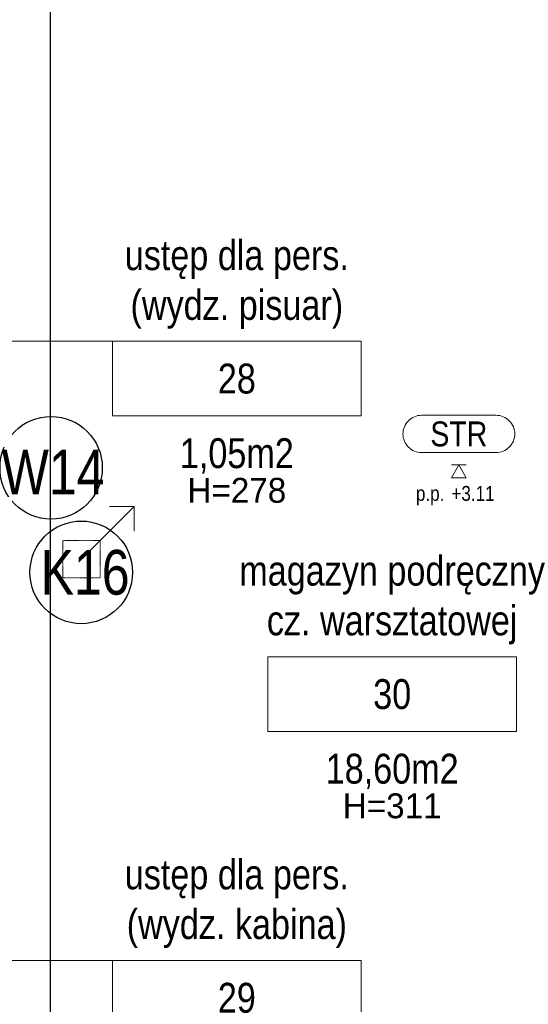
# Model space of a CAD drawing. Header units: millimetres. Extents: x -291747 to 77132, y 46721 to 203932.
# Tile 89 of 110: x 71966 to 72171, y 91515 to 91911. Entities that reach past the tile are written whole.
import ezdxf
from ezdxf.enums import TextEntityAlignment as Align

# ---------------------------------------------------------------- set-up
doc = ezdxf.new("R2010")
doc.units = ezdxf.units.MM
doc.header["$MEASUREMENT"] = 0
doc.linetypes.add('HIDDEN2', pattern=[0.1875, 0.125, -0.0625])
doc.layers.get('0').update_dxf_attribs({"lineweight": 9})
for name, color, linetype, lineweight in [('FL-xref', 250, 'Continuous', 9), ('FL_opisy_kanaliza', 1, 'Continuous', 25), ('FL_opisy_woda', 7, 'Continuous', 25), ('IS wentylacja kratki istniejace', 8, 'Continuous', 9), ('xreff_LSN_szatnie_PW_rzuty_14$0$A opis', 252, 'Continuous', 9), ('xreff_LSN_szatnie_PW_rzuty_14$0$A opis pom', 252, 'Continuous', 9), ('xreff_LSN_szatnie_PW_rzuty_14$0$A opis pom pow', 252, 'Continuous', 9), ('xreff_LSN_szatnie_PW_rzuty_14$0$A opis technologia', 8, 'Continuous', 13), ('xreff_LSN_szatnie_PW_rzuty_14$0$A sufit podwieszany opis', 8, 'Continuous', 13), ('xreff_LSN_szatnie_PW_rzuty_14$0$A-Wall', 252, 'Continuous', 9)]:
    doc.layers.add(name, color=color, linetype=linetype, lineweight=lineweight)
doc.styles.get("Standard").update_dxf_attribs({"font": 'arial.ttf'})
doc.styles.add('xreff_LSN_szatnie_PW_rzuty_14$0$Standard', font='txt')
doc.styles.add('xreff_LSN_szatnie_PW_rzuty_14$0$STYL ASA', font='ARIALN.TTF')

# ---------------------------------------------------------------- blocks, each defined once
blk = doc.blocks.new('xreff_LSN_szatnie_PW_rzuty_14$0$tag wn')
blk.add_lwpolyline([(-25, -7.5), (25, -7.5), (25, 7.5), (-25, 7.5)], close=True)
at = {"style": 'xreff_LSN_szatnie_PW_rzuty_14$0$STYL ASA'}
blk.add_attdef('ROOM:NO', text='', height=6, dxfattribs=at).set_placement((0, 0), align=Align.MIDDLE_CENTER)
at = {"layer": 'xreff_LSN_szatnie_PW_rzuty_14$0$A opis pom pow', "style": 'xreff_LSN_szatnie_PW_rzuty_14$0$STYL ASA'}
blk.add_attdef('ROOM:AREA', text='', height=6, dxfattribs=at).set_placement((0, -15), align=Align.MIDDLE_CENTER)
blk = doc.blocks.new('xreff_LSN_szatnie_PW_rzuty_14$0$metka')
blk.add_lwpolyline([(-15, -7.5), (15, -7.5, 0.414214), (22.5, 0), (22.5, 0, 0.414214), (15, 7.5), (-15, 7.5, 0.414214), (-22.5, 0), (-22.5, 0, 0.414214)], format="xyb", close=True)
at = {"style": 'xreff_LSN_szatnie_PW_rzuty_14$0$STYL ASA'}
blk.add_attdef('DETAIL:NO', text='', height=10, dxfattribs=at).set_placement((0, 0), align=Align.MIDDLE_CENTER)
blk = doc.blocks.new('xreff_LSN_szatnie_PW_rzuty_14$0$Anno_Elevation_Label_8')
at = {"color": 0, "linetype": 'ByBlock'}
blk.add_line((-0.05, 0), (0.05, 0), dxfattribs=at)
blk.add_lwpolyline([(0, 0), (-0.05, -0.0866), (0.05, -0.0866)], close=True, dxfattribs=at)
at = {"color": 0, "linetype": 'ByBlock', "style": 'xreff_LSN_szatnie_PW_rzuty_14$0$STYL ASA'}
blk.add_attdef('PREFIX', text='', height=0.1, dxfattribs=at).set_placement((-0.0971, -0.2406), align=Align.RIGHT)
for tag, p in [('ELEVATION', (-0.05, -0.2406)), ('SUFFIX', (-0.05, -0.3811))]:
    blk.add_attdef(tag, p, '', height=0.1, dxfattribs=at)
blk = doc.blocks.new('xreff_LSN_szatnie_PW_rzuty_14')
at = {"layer": 'xreff_LSN_szatnie_PW_rzuty_14$0$A opis pom'}
for points in [[(72003.68, 91781.86), (71941.18, 91781.86)], [(72003.68, 91532.85), (71941.18, 91532.85)]]:
    blk.add_lwpolyline(points, dxfattribs=at)
at = {"layer": 'xreff_LSN_szatnie_PW_rzuty_14$0$A-Wall', "linetype": 'Continuous', "lineweight": 25}
blk.add_line((71978.68, 91395.22), (71978.68, 91953.22), dxfattribs=at)
at = {"layer": 'xreff_LSN_szatnie_PW_rzuty_14$0$A opis pom', "linetype": 'Continuous', "lineweight": 9, "xscale": 2, "yscale": 2, "zscale": 2}
for p, values in [((72053.68, 91766.86), {'ROOM:NO': '28', 'ROOM:AREA': '1,05m2'}), ((72116.18, 91639.98), {'ROOM:NO': '30', 'ROOM:AREA': '18,60m2'}), ((72053.68, 91517.85), {'ROOM:NO': '29', 'ROOM:AREA': '1,30m2'})]:
    blk.add_blockref('xreff_LSN_szatnie_PW_rzuty_14$0$tag wn', p, dxfattribs=at).add_auto_attribs(values)
at = {"layer": 'xreff_LSN_szatnie_PW_rzuty_14$0$A sufit podwieszany opis', "linetype": 'Continuous', "lineweight": 13}
blk.add_blockref('xreff_LSN_szatnie_PW_rzuty_14$0$metka', (72143.01, 91744.61, -313), dxfattribs=at).add_auto_attribs({'DETAIL:NO': 'STR'})
at = {"layer": 'xreff_LSN_szatnie_PW_rzuty_14$0$A sufit podwieszany opis', "linetype": 'Continuous', "lineweight": 13, "xscale": 60, "yscale": 60, "zscale": 60}
blk.add_blockref('xreff_LSN_szatnie_PW_rzuty_14$0$Anno_Elevation_Label_8', (72143.01, 91732.11, 311), dxfattribs=at).add_auto_attribs({'PREFIX': 'p.p.', 'ELEVATION': '+3.11'})
at = {"layer": 'xreff_LSN_szatnie_PW_rzuty_14$0$A opis', "linetype": 'Continuous', "lineweight": 9, "char_height": 10, "attachment_point": 5, "style": 'xreff_LSN_szatnie_PW_rzuty_14$0$Standard'}
for s, insert in [('\\A1;\\pxqc;H=278', (72053.68, 91721.86)), ('\\A1;\\pxqc;H=311', (72116.18, 91594.98))]:
    blk.add_mtext_dynamic_manual_height_columns(s, width=72.7481, gutter_width=1, heights=[0], dxfattribs=dict(at, insert=insert))
at = {"layer": 'xreff_LSN_szatnie_PW_rzuty_14$0$A opis technologia', "char_height": 12, "attachment_point": 8, "style": 'xreff_LSN_szatnie_PW_rzuty_14$0$STYL ASA'}
for s, width, insert in [('ustęp dla pers.\\P(wydz. pisuar)', 131.3203, (72053.68, 91786.86)), ('magazyn podręczny cz. warsztatowej', 127.1956, (72116.18, 91659.98)), ('ustęp dla pers.\\P(wydz. kabina)', 131.3203, (72053.68, 91537.85))]:
    blk.add_mtext_dynamic_manual_height_columns(s, width=width, gutter_width=1, heights=[0], dxfattribs=dict(at, insert=insert))

msp = doc.modelspace()

# ---------------------------------------------------------------- block references
at = {"layer": 'FL-xref'}
msp.add_blockref('xreff_LSN_szatnie_PW_rzuty_14', (0, 0), dxfattribs=at)

# ---------------------------------------------------------------- next in the draw order: linework, layer by layer
at = {"layer": 'FL_opisy_kanaliza'}
msp.add_circle((71991.09, 91688.93), 20.64, dxfattribs=at)
at = {"layer": 'FL_opisy_woda'}
msp.add_circle((71978.92, 91730.99), 20.64, dxfattribs=at)
at = {"layer": 'IS wentylacja kratki istniejace'}
for points in [[(72012.4, 91715.43), (71991.18, 91694.22)], [(72012.4, 91705.43), (72012.4, 91715.43), (72002.4, 91715.43)]]:
    msp.add_lwpolyline(points, dxfattribs=at)
at = {"layer": 'IS wentylacja kratki istniejace', "linetype": 'HIDDEN2', "ltscale": 0.5}
msp.add_lwpolyline([(71983.68, 91701.72), (71998.68, 91701.72), (71998.68, 91686.72), (71983.68, 91686.72)], close=True, dxfattribs=at)

# ---------------------------------------------------------------- next in the draw order: texts
at = {"layer": 'FL_opisy_kanaliza', "insert": (71974.74, 91679.7), "char_height": 18, "attachment_point": 7}
msp.add_mtext('\\W0.8;K16', dxfattribs=at)
at = {"layer": 'FL_opisy_woda', "insert": (71959.07, 91720.26), "char_height": 18, "attachment_point": 7}
msp.add_mtext('\\W0.8;W14', dxfattribs=at)

doc.saveas('drawing.dxf')
